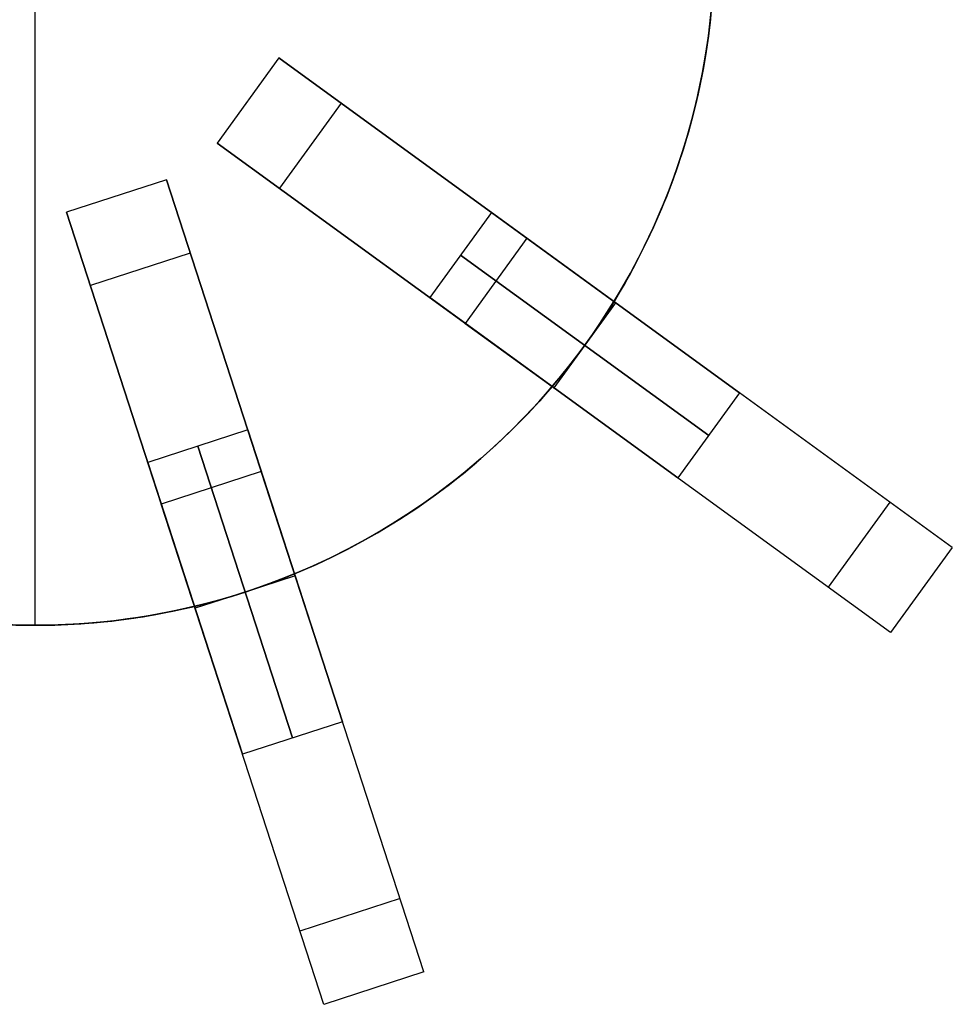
# Model space of a CAD drawing. Header units: centimetres. Extents: x 100.6 to 125.6, y -12.1 to 12.1.
# Tile 6 of 10: x 112.9 to 123.6, y -12.1 to -0.8. Entities that reach past the tile are written whole.
import ezdxf

# ---------------------------------------------------------------- set-up
doc = ezdxf.new("R2010")
doc.units = ezdxf.units.CM
doc.layers.add('Capa 04', color=7, linetype='Continuous')

msp = doc.modelspace()

# ---------------------------------------------------------------- linework, layer by layer
at = {"layer": 'Capa 04'}
for points in [[(113.121, -7.75), (113.121, 7.75)], [(113.121, -7.75), (113.121, 7.75)], [(113.121, -7.75), (113.121, 7.75)], [(113.121, -7.75), (113.121, 7.75)], [(120.848, -0.6), (120.828, -0.815), (120.802, -1.031), (120.77, -1.248), (120.731, -1.467), (120.685, -1.686), (120.633, -1.906), (120.574, -2.125), (120.508, -2.345), (120.434, -2.564), (120.354, -2.782), (120.267, -2.999), (120.173, -3.215), (120.071, -3.429), (119.962, -3.641), (119.847, -3.85), (119.725, -4.056)], [(120.848, -0.6), (120.828, -0.815), (120.802, -1.031), (120.77, -1.248), (120.731, -1.467), (120.685, -1.686), (120.633, -1.906), (120.574, -2.125), (120.508, -2.345), (120.434, -2.564), (120.354, -2.782), (120.267, -2.999), (120.173, -3.215), (120.071, -3.429), (119.962, -3.641), (119.847, -3.85), (119.725, -4.056)], [(119.725, -4.056), (119.847, -3.85), (119.962, -3.641), (120.071, -3.429), (120.173, -3.215), (120.267, -2.999), (120.354, -2.782), (120.434, -2.564), (120.508, -2.345), (120.574, -2.125), (120.633, -1.906), (120.685, -1.686), (120.731, -1.467), (120.77, -1.248), (120.802, -1.031), (120.828, -0.815), (120.848, -0.6)], [(119.725, -4.056), (119.847, -3.85), (119.962, -3.641), (120.071, -3.429), (120.173, -3.215), (120.267, -2.999), (120.354, -2.782), (120.434, -2.564), (120.508, -2.345), (120.574, -2.125), (120.633, -1.906), (120.685, -1.686), (120.731, -1.467), (120.77, -1.248), (120.802, -1.031), (120.828, -0.815), (120.848, -0.6)], [(120.839, -0.696), (120.821, -0.874), (120.799, -1.052), (120.772, -1.231), (120.741, -1.41), (120.706, -1.59), (120.666, -1.771), (120.621, -1.952), (120.572, -2.132), (120.518, -2.313), (120.459, -2.494), (120.395, -2.673), (120.327, -2.853), (120.253, -3.031), (120.175, -3.209), (120.093, -3.385), (120.005, -3.56), (119.913, -3.733), (119.816, -3.904), (119.714, -4.074), (119.608, -4.241), (119.497, -4.406), (119.381, -4.568), (119.262, -4.728), (119.138, -4.885), (119.009, -5.039), (118.877, -5.189), (118.741, -5.336), (118.601, -5.48), (118.457, -5.62), (118.31, -5.756), (118.159, -5.889), (118.006, -6.017), (117.849, -6.141), (117.689, -6.26), (117.527, -6.376), (117.362, -6.487), (117.194, -6.593), (117.025, -6.695), (116.854, -6.792), (116.68, -6.884), (116.506, -6.972), (116.329, -7.055), (116.152, -7.133), (115.974, -7.206), (115.794, -7.274), (115.614, -7.338), (115.434, -7.397), (115.253, -7.451), (115.072, -7.5), (114.892, -7.545), (114.711, -7.585), (114.531, -7.621), (114.351, -7.652), (114.172, -7.678), (113.994, -7.701), (113.817, -7.719), (113.641, -7.733), (113.466, -7.742), (113.293, -7.748), (113.121, -7.75), (112.949, -7.748), (112.775, -7.742)], [(112.775, -7.742), (112.949, -7.748), (113.121, -7.75), (113.293, -7.748), (113.466, -7.742), (113.641, -7.733), (113.817, -7.719), (113.994, -7.701), (114.172, -7.678), (114.351, -7.652), (114.531, -7.621), (114.711, -7.585), (114.892, -7.545), (115.072, -7.5), (115.253, -7.451), (115.434, -7.397), (115.614, -7.338), (115.794, -7.274), (115.974, -7.206), (116.152, -7.133), (116.329, -7.055), (116.506, -6.972), (116.68, -6.884), (116.854, -6.792), (117.025, -6.695), (117.194, -6.593), (117.362, -6.487), (117.527, -6.376), (117.689, -6.26), (117.849, -6.141), (118.006, -6.017), (118.159, -5.889), (118.31, -5.756), (118.457, -5.62), (118.601, -5.48), (118.741, -5.336), (118.877, -5.189), (119.009, -5.039), (119.138, -4.885), (119.262, -4.728), (119.381, -4.568), (119.497, -4.406), (119.608, -4.241), (119.714, -4.074), (119.816, -3.904), (119.913, -3.733), (120.005, -3.56), (120.093, -3.385), (120.175, -3.209), (120.253, -3.031), (120.327, -2.853), (120.395, -2.673), (120.459, -2.494), (120.518, -2.313), (120.572, -2.132), (120.621, -1.952), (120.666, -1.771), (120.706, -1.59), (120.741, -1.41), (120.772, -1.231), (120.799, -1.052), (120.821, -0.874), (120.839, -0.696)], [(115.901, -1.278), (115.195, -2.249)], [(115.901, -1.278), (115.195, -2.249)], [(115.901, -1.278), (115.195, -2.249)], [(115.901, -1.278), (115.195, -2.249)], [(115.901, -1.278), (115.195, -2.249)], [(115.901, -1.278), (115.195, -2.249)], [(115.901, -1.278), (119.725, -4.056)], [(119.725, -4.056), (115.901, -1.278)], [(116.611, -1.794), (115.906, -2.765)], [(116.611, -1.794), (115.906, -2.765)], [(115.195, -2.249), (119.019, -5.027)], [(119.019, -5.027), (115.195, -2.249)], [(114.618, -2.668), (113.477, -3.039)], [(114.618, -2.668), (113.477, -3.039)], [(114.618, -2.668), (113.477, -3.039)], [(114.618, -2.668), (113.477, -3.039)], [(114.618, -2.668), (113.477, -3.039)], [(114.618, -2.668), (113.477, -3.039)], [(114.618, -2.668), (116.079, -7.163)], [(116.079, -7.163), (114.618, -2.668)], [(113.477, -3.039), (114.938, -7.534)], [(114.938, -7.534), (113.477, -3.039)], [(118.328, -3.041), (117.622, -4.012)], [(118.328, -3.041), (117.622, -4.012)], [(118.328, -3.041), (121.159, -5.099)], [(121.159, -5.099), (118.328, -3.041)], [(118.732, -3.335), (118.027, -4.306)], [(118.732, -3.335), (118.027, -4.306)], [(118.732, -3.335), (118.027, -4.306)], [(118.732, -3.335), (119.725, -4.056)], [(119.725, -4.056), (118.732, -3.335)], [(123.586, -6.862), (118.732, -3.335)], [(114.89, -3.503), (113.749, -3.874)], [(114.89, -3.503), (113.749, -3.874)], [(117.975, -3.527), (120.806, -5.584)], [(120.806, -5.584), (117.975, -3.527)], [(117.622, -4.012), (120.454, -6.069)], [(120.454, -6.069), (117.622, -4.012)], [(119.743, -4.07), (119.038, -5.041)], [(119.743, -4.07), (119.038, -5.041)], [(119.743, -4.07), (119.038, -5.041)], [(119.743, -4.07), (119.038, -5.041)], [(119.725, -4.056), (119.645, -4.183), (119.563, -4.309), (119.478, -4.433), (119.391, -4.555)], [(119.725, -4.056), (119.645, -4.183), (119.563, -4.309), (119.478, -4.433), (119.391, -4.555)], [(119.391, -4.555), (119.478, -4.433), (119.563, -4.309), (119.645, -4.183), (119.725, -4.056)], [(119.391, -4.555), (119.478, -4.433), (119.563, -4.309), (119.645, -4.183), (119.725, -4.056)], [(119.743, -4.07), (119.391, -4.555)], [(119.743, -4.07), (119.391, -4.555)], [(119.743, -4.07), (119.391, -4.555)], [(119.743, -4.07), (119.391, -4.555)], [(119.743, -4.07), (119.725, -4.056)], [(119.743, -4.07), (119.725, -4.056)], [(119.725, -4.056), (119.743, -4.07)], [(119.725, -4.056), (119.743, -4.07)], [(118.027, -4.306), (119.019, -5.027)], [(119.019, -5.027), (118.027, -4.306)], [(122.881, -7.833), (118.027, -4.306)], [(119.391, -4.555), (119.301, -4.676), (119.21, -4.795), (119.116, -4.912), (119.019, -5.027)], [(119.391, -4.555), (119.301, -4.676), (119.21, -4.795), (119.116, -4.912), (119.019, -5.027)], [(119.019, -5.027), (119.116, -4.912), (119.21, -4.795), (119.301, -4.676), (119.391, -4.555)], [(119.019, -5.027), (119.116, -4.912), (119.21, -4.795), (119.301, -4.676), (119.391, -4.555)], [(119.391, -4.555), (119.038, -5.041)], [(119.391, -4.555), (119.038, -5.041)], [(119.391, -4.555), (119.038, -5.041)], [(119.391, -4.555), (119.038, -5.041)], [(119.019, -5.027), (118.866, -5.201), (118.708, -5.37), (118.545, -5.535), (118.377, -5.695), (118.205, -5.849), (118.028, -5.999), (117.847, -6.142), (117.662, -6.28), (117.474, -6.412), (117.282, -6.538), (117.087, -6.658), (116.89, -6.772), (116.69, -6.879), (116.488, -6.98), (116.284, -7.075), (116.079, -7.163)], [(119.019, -5.027), (118.866, -5.201), (118.708, -5.37), (118.545, -5.535), (118.377, -5.695), (118.205, -5.849), (118.028, -5.999), (117.847, -6.142), (117.662, -6.28), (117.474, -6.412), (117.282, -6.538), (117.087, -6.658), (116.89, -6.772), (116.69, -6.879), (116.488, -6.98), (116.284, -7.075), (116.079, -7.163)], [(116.079, -7.163), (116.284, -7.075), (116.488, -6.98), (116.69, -6.879), (116.89, -6.772), (117.087, -6.658), (117.282, -6.538), (117.474, -6.412), (117.662, -6.28), (117.847, -6.142), (118.028, -5.999), (118.205, -5.849), (118.377, -5.695), (118.545, -5.535), (118.708, -5.37), (118.866, -5.201), (119.019, -5.027)], [(116.079, -7.163), (116.284, -7.075), (116.488, -6.98), (116.69, -6.879), (116.89, -6.772), (117.087, -6.658), (117.282, -6.538), (117.474, -6.412), (117.662, -6.28), (117.847, -6.142), (118.028, -5.999), (118.205, -5.849), (118.377, -5.695), (118.545, -5.535), (118.708, -5.37), (118.866, -5.201), (119.019, -5.027)], [(119.038, -5.041), (119.019, -5.027)], [(119.038, -5.041), (119.019, -5.027)], [(119.019, -5.027), (119.038, -5.041)], [(119.019, -5.027), (119.038, -5.041)], [(121.159, -5.099), (120.454, -6.069)], [(121.159, -5.099), (120.454, -6.069)], [(115.546, -5.521), (114.404, -5.892)], [(115.546, -5.521), (114.404, -5.892)], [(115.546, -5.521), (116.627, -8.85)], [(116.627, -8.85), (115.546, -5.521)], [(114.975, -5.706), (116.056, -9.035)], [(116.056, -9.035), (114.975, -5.706)], [(114.404, -5.892), (115.486, -9.22)], [(115.486, -9.22), (114.404, -5.892)], [(115.7, -5.996), (114.559, -6.367)], [(115.7, -5.996), (114.559, -6.367)], [(115.7, -5.996), (114.559, -6.367)], [(115.7, -5.996), (116.079, -7.163)], [(116.079, -7.163), (115.7, -5.996)], [(117.554, -11.703), (115.7, -5.996)], [(114.559, -6.367), (114.938, -7.534)], [(114.938, -7.534), (114.559, -6.367)], [(116.413, -12.074), (114.559, -6.367)], [(122.875, -6.345), (122.17, -7.316)], [(122.875, -6.345), (122.17, -7.316)], [(123.586, -6.862), (122.881, -7.833)], [(123.586, -6.862), (122.881, -7.833)], [(123.586, -6.862), (122.881, -7.833)], [(116.086, -7.185), (114.945, -7.556)], [(116.086, -7.185), (114.945, -7.556)], [(116.086, -7.185), (114.945, -7.556)], [(116.086, -7.185), (114.945, -7.556)], [(116.079, -7.163), (115.939, -7.219), (115.798, -7.273), (115.657, -7.323), (115.516, -7.371)], [(116.079, -7.163), (115.939, -7.219), (115.798, -7.273), (115.657, -7.323), (115.516, -7.371)], [(115.516, -7.371), (115.657, -7.323), (115.798, -7.273), (115.939, -7.219), (116.079, -7.163)], [(115.516, -7.371), (115.657, -7.323), (115.798, -7.273), (115.939, -7.219), (116.079, -7.163)], [(116.086, -7.185), (115.516, -7.371)], [(116.086, -7.185), (115.516, -7.371)], [(116.086, -7.185), (115.516, -7.371)], [(116.086, -7.185), (115.516, -7.371)], [(116.086, -7.185), (116.079, -7.163)], [(116.086, -7.185), (116.079, -7.163)], [(116.079, -7.163), (116.086, -7.185)], [(116.079, -7.163), (116.086, -7.185)], [(115.516, -7.371), (115.371, -7.416), (115.227, -7.458), (115.082, -7.498), (114.938, -7.534)], [(115.516, -7.371), (115.371, -7.416), (115.227, -7.458), (115.082, -7.498), (114.938, -7.534)], [(114.938, -7.534), (115.082, -7.498), (115.227, -7.458), (115.371, -7.416), (115.516, -7.371)], [(114.938, -7.534), (115.082, -7.498), (115.227, -7.458), (115.371, -7.416), (115.516, -7.371)], [(115.516, -7.371), (114.945, -7.556)], [(115.516, -7.371), (114.945, -7.556)], [(115.516, -7.371), (114.945, -7.556)], [(115.516, -7.371), (114.945, -7.556)], [(114.938, -7.534), (114.706, -7.586), (114.476, -7.631), (114.246, -7.668), (114.017, -7.698), (113.79, -7.721), (113.565, -7.737), (113.342, -7.747), (113.121, -7.75), (112.9, -7.747), (112.677, -7.737), (112.452, -7.721), (112.225, -7.698), (111.996, -7.668), (111.766, -7.631), (111.535, -7.586), (111.304, -7.534)], [(114.938, -7.534), (114.706, -7.586), (114.476, -7.631), (114.246, -7.668), (114.017, -7.698), (113.79, -7.721), (113.565, -7.737), (113.342, -7.747), (113.121, -7.75), (112.9, -7.747), (112.677, -7.737), (112.452, -7.721), (112.225, -7.698), (111.996, -7.668), (111.766, -7.631), (111.535, -7.586), (111.304, -7.534)], [(111.304, -7.534), (111.535, -7.586), (111.766, -7.631), (111.996, -7.668), (112.225, -7.698), (112.452, -7.721), (112.677, -7.737), (112.9, -7.747), (113.121, -7.75), (113.342, -7.747), (113.565, -7.737), (113.79, -7.721), (114.017, -7.698), (114.246, -7.668), (114.476, -7.631), (114.706, -7.586), (114.938, -7.534)], [(111.304, -7.534), (111.535, -7.586), (111.766, -7.631), (111.996, -7.668), (112.225, -7.698), (112.452, -7.721), (112.677, -7.737), (112.9, -7.747), (113.121, -7.75), (113.342, -7.747), (113.565, -7.737), (113.79, -7.721), (114.017, -7.698), (114.246, -7.668), (114.476, -7.631), (114.706, -7.586), (114.938, -7.534)], [(114.945, -7.556), (114.938, -7.534)], [(114.945, -7.556), (114.938, -7.534)], [(114.938, -7.534), (114.945, -7.556)], [(114.938, -7.534), (114.945, -7.556)], [(116.627, -8.85), (115.486, -9.22)], [(116.627, -8.85), (115.486, -9.22)], [(117.283, -10.867), (116.141, -11.238)], [(117.283, -10.867), (116.141, -11.238)], [(117.554, -11.703), (116.413, -12.074)], [(117.554, -11.703), (116.413, -12.074)], [(117.554, -11.703), (116.413, -12.074)]]:
    msp.add_lwpolyline(points, dxfattribs=at)
at = {"layer": 'Capa 04', "extrusion": (0.587785, 0.809017, 5.15978e-15)}
msp.add_lwpolyline([(-94.517, -217.099), (-94.517, -217.166), (-94.52, -217.233), (-94.523, -217.3), (-94.529, -217.369), (-94.536, -217.437), (-94.544, -217.506), (-94.555, -217.575), (-94.567, -217.645), (-94.58, -217.715), (-94.596, -217.784), (-94.613, -217.854), (-94.632, -217.924), (-94.653, -217.994), (-94.676, -218.064), (-94.701, -218.134), (-94.727, -218.203), (-94.756, -218.272), (-94.786, -218.341), (-94.818, -218.409), (-94.852, -218.477), (-94.888, -218.544), (-94.925, -218.61), (-94.964, -218.676), (-95.006, -218.741), (-95.049, -218.804), (-95.093, -218.867), (-95.14, -218.929), (-95.188, -218.99), (-95.237, -219.049), (-95.288, -219.108), (-95.341, -219.165), (-95.395, -219.22), (-95.451, -219.274), (-95.508, -219.327), (-95.566, -219.378), (-95.626, -219.428), (-95.686, -219.476), (-95.748, -219.522), (-95.811, -219.567), (-95.875, -219.61), (-95.94, -219.651), (-96.005, -219.69), (-96.072, -219.728), (-96.139, -219.764), (-96.206, -219.798), (-96.275, -219.83), (-96.343, -219.86), (-96.412, -219.888), (-96.482, -219.915), (-96.551, -219.939), (-96.621, -219.962), (-96.691, -219.983), (-96.761, -220.002), (-96.831, -220.02), (-96.901, -220.035), (-96.971, -220.049), (-97.04, -220.061), (-97.11, -220.071), (-97.179, -220.08), (-97.247, -220.087), (-97.315, -220.092), (-97.383, -220.096), (-97.45, -220.098), (-97.517, -220.099)], dxfattribs=at)
msp.add_lwpolyline([(-94.517, -217.099), (-94.517, -217.166), (-94.52, -217.233), (-94.523, -217.3), (-94.529, -217.369), (-94.536, -217.437), (-94.544, -217.506), (-94.555, -217.575), (-94.567, -217.645), (-94.58, -217.715), (-94.596, -217.784), (-94.613, -217.854), (-94.632, -217.924), (-94.653, -217.994), (-94.676, -218.064), (-94.701, -218.134), (-94.727, -218.203), (-94.756, -218.272), (-94.786, -218.341), (-94.818, -218.409), (-94.852, -218.477), (-94.888, -218.544), (-94.925, -218.61), (-94.964, -218.676), (-95.006, -218.741), (-95.049, -218.804), (-95.093, -218.867), (-95.14, -218.929), (-95.188, -218.99), (-95.237, -219.049), (-95.288, -219.108), (-95.341, -219.165), (-95.395, -219.22), (-95.451, -219.274), (-95.508, -219.327), (-95.566, -219.378), (-95.626, -219.428), (-95.686, -219.476), (-95.748, -219.522), (-95.811, -219.567), (-95.875, -219.61), (-95.94, -219.651), (-96.005, -219.69), (-96.072, -219.728), (-96.139, -219.764), (-96.206, -219.798), (-96.275, -219.83), (-96.343, -219.86), (-96.412, -219.888), (-96.482, -219.915), (-96.551, -219.939), (-96.621, -219.962), (-96.691, -219.983), (-96.761, -220.002), (-96.831, -220.02), (-96.901, -220.035), (-96.971, -220.049), (-97.04, -220.061), (-97.11, -220.071), (-97.179, -220.08), (-97.247, -220.087), (-97.315, -220.092), (-97.383, -220.096), (-97.45, -220.098), (-97.517, -220.099)], dxfattribs=at)
at = {"layer": 'Capa 04', "extrusion": (0.587785, 0.809017, -2.18652e-15)}
msp.add_lwpolyline([(-97.517, -180.099), (-97.45, -180.1), (-97.383, -180.102), (-97.315, -180.106), (-97.247, -180.111), (-97.179, -180.118), (-97.11, -180.127), (-97.04, -180.137), (-96.971, -180.149), (-96.901, -180.163), (-96.831, -180.178), (-96.761, -180.196), (-96.691, -180.215), (-96.621, -180.236), (-96.551, -180.258), (-96.482, -180.283), (-96.412, -180.31), (-96.343, -180.338), (-96.275, -180.368), (-96.206, -180.4), (-96.139, -180.434), (-96.072, -180.47), (-96.005, -180.507), (-95.94, -180.547), (-95.875, -180.588), (-95.811, -180.631), (-95.748, -180.676), (-95.686, -180.722), (-95.626, -180.77), (-95.566, -180.82), (-95.508, -180.871), (-95.451, -180.923), (-95.395, -180.978), (-95.341, -181.033), (-95.288, -181.09), (-95.237, -181.149), (-95.188, -181.208), (-95.14, -181.269), (-95.093, -181.331), (-95.049, -181.393), (-95.006, -181.457), (-94.964, -181.522), (-94.925, -181.588), (-94.888, -181.654), (-94.852, -181.721), (-94.818, -181.789), (-94.786, -181.857), (-94.756, -181.926), (-94.727, -181.995), (-94.701, -182.064), (-94.676, -182.134), (-94.653, -182.204), (-94.632, -182.273), (-94.613, -182.343), (-94.596, -182.413), (-94.58, -182.483), (-94.567, -182.553), (-94.555, -182.623), (-94.544, -182.692), (-94.536, -182.761), (-94.529, -182.829), (-94.523, -182.898), (-94.52, -182.965), (-94.517, -183.032), (-94.517, -183.099)], dxfattribs=at)
at = {"layer": 'Capa 04', "extrusion": (1, 0, 0)}
for points in [[(-1.278, -183.099), (-1.278, -188.899)], [(-1.278, -211.299), (-1.278, -217.099)], [(-1.763, -183.099), (-1.763, -188.899)], [(-1.763, -211.299), (-1.763, -217.099)], [(-2.249, -183.099), (-2.249, -188.899)], [(-2.249, -211.299), (-2.249, -217.099)], [(-2.668, -183.099), (-2.668, -188.899)], [(-2.668, -211.299), (-2.668, -217.099)], [(-2.853, -183.099), (-2.853, -188.899)], [(-2.853, -211.299), (-2.853, -217.099)], [(-3.039, -183.099), (-3.039, -188.899)], [(-3.039, -211.299), (-3.039, -217.099)], [(-3.335, -190.099), (-3.335, -210.099)], [(-3.821, -190.099), (-3.821, -210.099)], [(-4.07, -188.899), (-4.07, -190.099)], [(-4.07, -210.099), (-4.07, -211.299)], [(-4.07, -180.099), (-4.07, -188.899)], [(-4.07, -190.099), (-4.07, -210.099)], [(-4.07, -211.299), (-4.07, -220.099)], [(-4.306, -190.099), (-4.306, -210.099)], [(-4.555, -188.899), (-4.555, -190.099)], [(-4.555, -210.099), (-4.555, -211.299)], [(-5.041, -188.899), (-5.041, -190.099)], [(-5.041, -210.099), (-5.041, -211.299)], [(-5.041, -180.099), (-5.041, -188.899)], [(-5.041, -190.099), (-5.041, -210.099)], [(-5.041, -211.299), (-5.041, -220.099)], [(-5.996, -190.099), (-5.996, -210.099)], [(-6.182, -190.099), (-6.182, -210.099)], [(-6.367, -190.099), (-6.367, -210.099)], [(-6.862, -217.099), (-6.862, -183.099)], [(-7.185, -188.899), (-7.185, -190.099)], [(-7.185, -210.099), (-7.185, -211.299)], [(-7.185, -180.099), (-7.185, -188.899)], [(-7.185, -190.099), (-7.185, -210.099)], [(-7.185, -211.299), (-7.185, -220.099)], [(-7.371, -188.899), (-7.371, -190.099)], [(-7.371, -210.099), (-7.371, -211.299)], [(-7.347, -217.099), (-7.347, -183.099)], [(-7.556, -188.899), (-7.556, -190.099)], [(-7.556, -210.099), (-7.556, -211.299)], [(-7.556, -180.099), (-7.556, -188.899)], [(-7.556, -190.099), (-7.556, -210.099)], [(-7.556, -211.299), (-7.556, -220.099)], [(-7.75, -210.099), (-7.75, -211.299)], [(-7.75, -190.099), (-7.75, -188.899)], [(-7.833, -217.099), (-7.833, -183.099)], [(-11.703, -217.099), (-11.703, -183.099)], [(-11.888, -217.099), (-11.888, -183.099)], [(-12.074, -217.099), (-12.074, -183.099)]]:
    msp.add_lwpolyline(points, dxfattribs=at)
at = {"layer": 'Capa 04', "extrusion": (0.587785, 0.809017, 4.25351e-15)}
msp.add_lwpolyline([(-97.517, -180.099), (-97.45, -180.1), (-97.383, -180.102), (-97.315, -180.106), (-97.247, -180.111), (-97.179, -180.118), (-97.11, -180.127), (-97.04, -180.137), (-96.971, -180.149), (-96.901, -180.163), (-96.831, -180.178), (-96.761, -180.196), (-96.691, -180.215), (-96.621, -180.236), (-96.551, -180.258), (-96.482, -180.283), (-96.412, -180.31), (-96.343, -180.338), (-96.275, -180.368), (-96.206, -180.4), (-96.139, -180.434), (-96.072, -180.47), (-96.005, -180.507), (-95.94, -180.547), (-95.875, -180.588), (-95.811, -180.631), (-95.748, -180.676), (-95.686, -180.722), (-95.626, -180.77), (-95.566, -180.82), (-95.508, -180.871), (-95.451, -180.923), (-95.395, -180.978), (-95.341, -181.033), (-95.288, -181.09), (-95.237, -181.149), (-95.188, -181.208), (-95.14, -181.269), (-95.093, -181.331), (-95.049, -181.393), (-95.006, -181.457), (-94.964, -181.522), (-94.925, -181.588), (-94.888, -181.654), (-94.852, -181.721), (-94.818, -181.789), (-94.786, -181.857), (-94.756, -181.926), (-94.727, -181.995), (-94.701, -182.064), (-94.676, -182.134), (-94.653, -182.204), (-94.632, -182.273), (-94.613, -182.343), (-94.596, -182.413), (-94.58, -182.483), (-94.567, -182.553), (-94.555, -182.623), (-94.544, -182.692), (-94.536, -182.761), (-94.529, -182.829), (-94.523, -182.898), (-94.52, -182.965), (-94.517, -183.032), (-94.517, -183.099)], dxfattribs=at)
at = {"layer": 'Capa 04', "extrusion": (0.587785, 0.809017, 4.56415e-15)}
msp.add_lwpolyline([(-94.517, -217.099), (-94.517, -217.166), (-94.52, -217.233), (-94.523, -217.3), (-94.529, -217.369), (-94.536, -217.437), (-94.544, -217.506), (-94.555, -217.575), (-94.567, -217.645), (-94.58, -217.715), (-94.596, -217.784), (-94.613, -217.854), (-94.632, -217.924), (-94.653, -217.994), (-94.676, -218.064), (-94.701, -218.134), (-94.727, -218.203), (-94.756, -218.272), (-94.786, -218.341), (-94.818, -218.409), (-94.852, -218.477), (-94.888, -218.544), (-94.925, -218.61), (-94.964, -218.676), (-95.006, -218.741), (-95.049, -218.804), (-95.093, -218.867), (-95.14, -218.929), (-95.188, -218.99), (-95.237, -219.049), (-95.288, -219.108), (-95.341, -219.165), (-95.395, -219.22), (-95.451, -219.274), (-95.508, -219.327), (-95.566, -219.378), (-95.626, -219.428), (-95.686, -219.476), (-95.748, -219.522), (-95.811, -219.567), (-95.875, -219.61), (-95.94, -219.651), (-96.005, -219.69), (-96.072, -219.728), (-96.139, -219.764), (-96.206, -219.798), (-96.275, -219.83), (-96.343, -219.86), (-96.412, -219.888), (-96.482, -219.915), (-96.551, -219.939), (-96.621, -219.962), (-96.691, -219.983), (-96.761, -220.002), (-96.831, -220.02), (-96.901, -220.035), (-96.971, -220.049), (-97.04, -220.061), (-97.11, -220.071), (-97.179, -220.08), (-97.247, -220.087), (-97.315, -220.092), (-97.383, -220.096), (-97.45, -220.098), (-97.517, -220.099)], dxfattribs=at)
at = {"layer": 'Capa 04', "extrusion": (0.587785, 0.809017, -3.03809e-15)}
msp.add_lwpolyline([(-97.517, -180.099), (-97.45, -180.1), (-97.383, -180.102), (-97.315, -180.106), (-97.247, -180.111), (-97.179, -180.118), (-97.11, -180.127), (-97.04, -180.137), (-96.971, -180.149), (-96.901, -180.163), (-96.831, -180.178), (-96.761, -180.196), (-96.691, -180.215), (-96.621, -180.236), (-96.551, -180.258), (-96.482, -180.283), (-96.412, -180.31), (-96.343, -180.338), (-96.275, -180.368), (-96.206, -180.4), (-96.139, -180.434), (-96.072, -180.47), (-96.005, -180.507), (-95.94, -180.547), (-95.875, -180.588), (-95.811, -180.631), (-95.748, -180.676), (-95.686, -180.722), (-95.626, -180.77), (-95.566, -180.82), (-95.508, -180.871), (-95.451, -180.923), (-95.395, -180.978), (-95.341, -181.033), (-95.288, -181.09), (-95.237, -181.149), (-95.188, -181.208), (-95.14, -181.269), (-95.093, -181.331), (-95.049, -181.393), (-95.006, -181.457), (-94.964, -181.522), (-94.925, -181.588), (-94.888, -181.654), (-94.852, -181.721), (-94.818, -181.789), (-94.786, -181.857), (-94.756, -181.926), (-94.727, -181.995), (-94.701, -182.064), (-94.676, -182.134), (-94.653, -182.204), (-94.632, -182.273), (-94.613, -182.343), (-94.596, -182.413), (-94.58, -182.483), (-94.567, -182.553), (-94.555, -182.623), (-94.544, -182.692), (-94.536, -182.761), (-94.529, -182.829), (-94.523, -182.898), (-94.52, -182.965), (-94.517, -183.032), (-94.517, -183.099)], dxfattribs=at)
at = {"layer": 'Capa 04', "extrusion": (0.951057, 0.309017, 2.54523e-15)}
msp.add_lwpolyline([(-37.956, -217.099), (-37.957, -217.166), (-37.959, -217.233), (-37.963, -217.3), (-37.968, -217.369), (-37.975, -217.437), (-37.984, -217.506), (-37.994, -217.575), (-38.006, -217.645), (-38.02, -217.715), (-38.036, -217.784), (-38.053, -217.854), (-38.072, -217.924), (-38.093, -217.994), (-38.116, -218.064), (-38.14, -218.134), (-38.167, -218.203), (-38.195, -218.272), (-38.225, -218.341), (-38.257, -218.409), (-38.291, -218.477), (-38.327, -218.544), (-38.365, -218.61), (-38.404, -218.676), (-38.445, -218.741), (-38.488, -218.804), (-38.533, -218.867), (-38.579, -218.929), (-38.627, -218.99), (-38.677, -219.049), (-38.728, -219.108), (-38.781, -219.165), (-38.835, -219.22), (-38.891, -219.274), (-38.948, -219.327), (-39.006, -219.378), (-39.065, -219.428), (-39.126, -219.476), (-39.188, -219.522), (-39.251, -219.567), (-39.315, -219.61), (-39.379, -219.651), (-39.445, -219.69), (-39.511, -219.728), (-39.578, -219.764), (-39.646, -219.798), (-39.714, -219.83), (-39.783, -219.86), (-39.852, -219.888), (-39.921, -219.915), (-39.991, -219.939), (-40.061, -219.962), (-40.131, -219.983), (-40.201, -220.002), (-40.271, -220.02), (-40.341, -220.035), (-40.41, -220.049), (-40.48, -220.061), (-40.549, -220.071), (-40.618, -220.08), (-40.687, -220.087), (-40.755, -220.092), (-40.823, -220.096), (-40.89, -220.098), (-40.956, -220.099)], dxfattribs=at)
at = {"layer": 'Capa 04', "extrusion": (0.951057, 0.309017, 5.57341e-15)}
msp.add_lwpolyline([(-40.956, -180.099), (-40.89, -180.1), (-40.823, -180.102), (-40.755, -180.106), (-40.687, -180.111), (-40.618, -180.118), (-40.549, -180.127), (-40.48, -180.137), (-40.41, -180.149), (-40.341, -180.163), (-40.271, -180.178), (-40.201, -180.196), (-40.131, -180.215), (-40.061, -180.236), (-39.991, -180.258), (-39.921, -180.283), (-39.852, -180.31), (-39.783, -180.338), (-39.714, -180.368), (-39.646, -180.4), (-39.578, -180.434), (-39.511, -180.47), (-39.445, -180.507), (-39.379, -180.547), (-39.315, -180.588), (-39.251, -180.631), (-39.188, -180.676), (-39.126, -180.722), (-39.065, -180.77), (-39.006, -180.82), (-38.948, -180.871), (-38.891, -180.923), (-38.835, -180.978), (-38.781, -181.033), (-38.728, -181.09), (-38.677, -181.149), (-38.627, -181.208), (-38.579, -181.269), (-38.533, -181.331), (-38.488, -181.393), (-38.445, -181.457), (-38.404, -181.522), (-38.365, -181.588), (-38.327, -181.654), (-38.291, -181.721), (-38.257, -181.789), (-38.225, -181.857), (-38.195, -181.926), (-38.167, -181.995), (-38.14, -182.064), (-38.116, -182.134), (-38.093, -182.204), (-38.072, -182.273), (-38.053, -182.343), (-38.036, -182.413), (-38.02, -182.483), (-38.006, -182.553), (-37.994, -182.623), (-37.984, -182.692), (-37.975, -182.761), (-37.968, -182.829), (-37.963, -182.898), (-37.959, -182.965), (-37.957, -183.032), (-37.956, -183.099)], dxfattribs=at)
at = {"layer": 'Capa 04', "extrusion": (0.951057, 0.309017, 3.2158e-15)}
msp.add_lwpolyline([(-37.956, -217.099), (-37.957, -217.166), (-37.959, -217.233), (-37.963, -217.3), (-37.968, -217.369), (-37.975, -217.437), (-37.984, -217.506), (-37.994, -217.575), (-38.006, -217.645), (-38.02, -217.715), (-38.036, -217.784), (-38.053, -217.854), (-38.072, -217.924), (-38.093, -217.994), (-38.116, -218.064), (-38.14, -218.134), (-38.167, -218.203), (-38.195, -218.272), (-38.225, -218.341), (-38.257, -218.409), (-38.291, -218.477), (-38.327, -218.544), (-38.365, -218.61), (-38.404, -218.676), (-38.445, -218.741), (-38.488, -218.804), (-38.533, -218.867), (-38.579, -218.929), (-38.627, -218.99), (-38.677, -219.049), (-38.728, -219.108), (-38.781, -219.165), (-38.835, -219.22), (-38.891, -219.274), (-38.948, -219.327), (-39.006, -219.378), (-39.065, -219.428), (-39.126, -219.476), (-39.188, -219.522), (-39.251, -219.567), (-39.315, -219.61), (-39.379, -219.651), (-39.445, -219.69), (-39.511, -219.728), (-39.578, -219.764), (-39.646, -219.798), (-39.714, -219.83), (-39.783, -219.86), (-39.852, -219.888), (-39.921, -219.915), (-39.991, -219.939), (-40.061, -219.962), (-40.131, -219.983), (-40.201, -220.002), (-40.271, -220.02), (-40.341, -220.035), (-40.41, -220.049), (-40.48, -220.061), (-40.549, -220.071), (-40.618, -220.08), (-40.687, -220.087), (-40.755, -220.092), (-40.823, -220.096), (-40.89, -220.098), (-40.956, -220.099)], dxfattribs=at)
at = {"layer": 'Capa 04', "extrusion": (0.951057, 0.309017, 5.00685e-15)}
msp.add_lwpolyline([(-40.956, -180.099), (-40.89, -180.1), (-40.823, -180.102), (-40.755, -180.106), (-40.687, -180.111), (-40.618, -180.118), (-40.549, -180.127), (-40.48, -180.137), (-40.41, -180.149), (-40.341, -180.163), (-40.271, -180.178), (-40.201, -180.196), (-40.131, -180.215), (-40.061, -180.236), (-39.991, -180.258), (-39.921, -180.283), (-39.852, -180.31), (-39.783, -180.338), (-39.714, -180.368), (-39.646, -180.4), (-39.578, -180.434), (-39.511, -180.47), (-39.445, -180.507), (-39.379, -180.547), (-39.315, -180.588), (-39.251, -180.631), (-39.188, -180.676), (-39.126, -180.722), (-39.065, -180.77), (-39.006, -180.82), (-38.948, -180.871), (-38.891, -180.923), (-38.835, -180.978), (-38.781, -181.033), (-38.728, -181.09), (-38.677, -181.149), (-38.627, -181.208), (-38.579, -181.269), (-38.533, -181.331), (-38.488, -181.393), (-38.445, -181.457), (-38.404, -181.522), (-38.365, -181.588), (-38.327, -181.654), (-38.291, -181.721), (-38.257, -181.789), (-38.225, -181.857), (-38.195, -181.926), (-38.167, -181.995), (-38.14, -182.064), (-38.116, -182.134), (-38.093, -182.204), (-38.072, -182.273), (-38.053, -182.343), (-38.036, -182.413), (-38.02, -182.483), (-38.006, -182.553), (-37.994, -182.623), (-37.984, -182.692), (-37.975, -182.761), (-37.968, -182.829), (-37.963, -182.898), (-37.959, -182.965), (-37.957, -183.032), (-37.956, -183.099)], dxfattribs=at)
at = {"layer": 'Capa 04', "extrusion": (0.951057, 0.309017, 3.77352e-15)}
msp.add_lwpolyline([(-37.956, -217.099), (-37.957, -217.166), (-37.959, -217.233), (-37.963, -217.3), (-37.968, -217.369), (-37.975, -217.437), (-37.984, -217.506), (-37.994, -217.575), (-38.006, -217.645), (-38.02, -217.715), (-38.036, -217.784), (-38.053, -217.854), (-38.072, -217.924), (-38.093, -217.994), (-38.116, -218.064), (-38.14, -218.134), (-38.167, -218.203), (-38.195, -218.272), (-38.225, -218.341), (-38.257, -218.409), (-38.291, -218.477), (-38.327, -218.544), (-38.365, -218.61), (-38.404, -218.676), (-38.445, -218.741), (-38.488, -218.804), (-38.533, -218.867), (-38.579, -218.929), (-38.627, -218.99), (-38.677, -219.049), (-38.728, -219.108), (-38.781, -219.165), (-38.835, -219.22), (-38.891, -219.274), (-38.948, -219.327), (-39.006, -219.378), (-39.065, -219.428), (-39.126, -219.476), (-39.188, -219.522), (-39.251, -219.567), (-39.315, -219.61), (-39.379, -219.651), (-39.445, -219.69), (-39.511, -219.728), (-39.578, -219.764), (-39.646, -219.798), (-39.714, -219.83), (-39.783, -219.86), (-39.852, -219.888), (-39.921, -219.915), (-39.991, -219.939), (-40.061, -219.962), (-40.131, -219.983), (-40.201, -220.002), (-40.271, -220.02), (-40.341, -220.035), (-40.41, -220.049), (-40.48, -220.061), (-40.549, -220.071), (-40.618, -220.08), (-40.687, -220.087), (-40.755, -220.092), (-40.823, -220.096), (-40.89, -220.098), (-40.956, -220.099)], dxfattribs=at)
at = {"layer": 'Capa 04', "extrusion": (0.951057, 0.309017, 4.4715e-15)}
msp.add_lwpolyline([(-40.956, -180.099), (-40.89, -180.1), (-40.823, -180.102), (-40.755, -180.106), (-40.687, -180.111), (-40.618, -180.118), (-40.549, -180.127), (-40.48, -180.137), (-40.41, -180.149), (-40.341, -180.163), (-40.271, -180.178), (-40.201, -180.196), (-40.131, -180.215), (-40.061, -180.236), (-39.991, -180.258), (-39.921, -180.283), (-39.852, -180.31), (-39.783, -180.338), (-39.714, -180.368), (-39.646, -180.4), (-39.578, -180.434), (-39.511, -180.47), (-39.445, -180.507), (-39.379, -180.547), (-39.315, -180.588), (-39.251, -180.631), (-39.188, -180.676), (-39.126, -180.722), (-39.065, -180.77), (-39.006, -180.82), (-38.948, -180.871), (-38.891, -180.923), (-38.835, -180.978), (-38.781, -181.033), (-38.728, -181.09), (-38.677, -181.149), (-38.627, -181.208), (-38.579, -181.269), (-38.533, -181.331), (-38.488, -181.393), (-38.445, -181.457), (-38.404, -181.522), (-38.365, -181.588), (-38.327, -181.654), (-38.291, -181.721), (-38.257, -181.789), (-38.225, -181.857), (-38.195, -181.926), (-38.167, -181.995), (-38.14, -182.064), (-38.116, -182.134), (-38.093, -182.204), (-38.072, -182.273), (-38.053, -182.343), (-38.036, -182.413), (-38.02, -182.483), (-38.006, -182.553), (-37.994, -182.623), (-37.984, -182.692), (-37.975, -182.761), (-37.968, -182.829), (-37.963, -182.898), (-37.959, -182.965), (-37.957, -183.032), (-37.956, -183.099)], dxfattribs=at)
at = {"layer": 'Capa 04'}
for points in [[(119.391, -4.555), (119.391, -4.555)], [(119.391, -4.555), (119.391, -4.555)], [(115.516, -7.371), (115.516, -7.371)], [(115.516, -7.371), (115.516, -7.371)]]:
    msp.add_lwpolyline(points, close=True, dxfattribs=at)
at = {"layer": 'Capa 04', "extrusion": (0.587785, 0.809017, -5.35857e-15)}
msp.add_lwpolyline([(-101.017, -220.099), (-101.083, -220.098), (-101.15, -220.096), (-101.218, -220.092), (-101.286, -220.087), (-101.355, -220.08), (-101.424, -220.071), (-101.493, -220.061), (-101.563, -220.049), (-101.632, -220.035), (-101.702, -220.02), (-101.772, -220.002), (-101.842, -219.983), (-101.912, -219.962), (-101.982, -219.939), (-102.052, -219.915), (-102.121, -219.888), (-102.19, -219.86), (-102.259, -219.83), (-102.327, -219.798), (-102.395, -219.764), (-102.462, -219.728), (-102.528, -219.69), (-102.594, -219.651), (-102.658, -219.61), (-102.722, -219.567), (-102.785, -219.522), (-102.847, -219.476), (-102.908, -219.428), (-102.967, -219.378), (-103.025, -219.327), (-103.082, -219.274), (-103.138, -219.22), (-103.192, -219.165), (-103.245, -219.108), (-103.296, -219.049), (-103.346, -218.99), (-103.394, -218.929), (-103.44, -218.867), (-103.485, -218.804), (-103.528, -218.741), (-103.569, -218.676), (-103.608, -218.61), (-103.646, -218.544), (-103.681, -218.477), (-103.715, -218.409), (-103.747, -218.341), (-103.778, -218.272), (-103.806, -218.203), (-103.832, -218.134), (-103.857, -218.064), (-103.88, -217.994), (-103.901, -217.924), (-103.92, -217.854), (-103.937, -217.784), (-103.953, -217.715), (-103.967, -217.645), (-103.979, -217.575), (-103.989, -217.506), (-103.998, -217.437), (-104.005, -217.369), (-104.01, -217.3), (-104.014, -217.233), (-104.016, -217.166), (-104.017, -217.099)], dxfattribs=at)
at = {"layer": 'Capa 04', "extrusion": (0.587785, 0.809017, -1.04064e-14)}
msp.add_lwpolyline([(-104.017, -183.099), (-104.016, -183.032), (-104.014, -182.965), (-104.01, -182.898), (-104.005, -182.829), (-103.998, -182.761), (-103.989, -182.692), (-103.979, -182.623), (-103.967, -182.553), (-103.953, -182.483), (-103.937, -182.413), (-103.92, -182.343), (-103.901, -182.273), (-103.88, -182.204), (-103.857, -182.134), (-103.832, -182.064), (-103.806, -181.995), (-103.778, -181.926), (-103.747, -181.857), (-103.715, -181.789), (-103.681, -181.721), (-103.646, -181.654), (-103.608, -181.588), (-103.569, -181.522), (-103.528, -181.457), (-103.485, -181.393), (-103.44, -181.331), (-103.394, -181.269), (-103.346, -181.208), (-103.296, -181.149), (-103.245, -181.09), (-103.192, -181.033), (-103.138, -180.978), (-103.082, -180.923), (-103.025, -180.871), (-102.967, -180.82), (-102.908, -180.77), (-102.847, -180.722), (-102.785, -180.676), (-102.722, -180.631), (-102.658, -180.588), (-102.594, -180.547), (-102.528, -180.507), (-102.462, -180.47), (-102.395, -180.434), (-102.327, -180.4), (-102.259, -180.368), (-102.19, -180.338), (-102.121, -180.31), (-102.052, -180.283), (-101.982, -180.258), (-101.912, -180.236), (-101.842, -180.215), (-101.772, -180.196), (-101.702, -180.178), (-101.632, -180.163), (-101.563, -180.149), (-101.493, -180.137), (-101.424, -180.127), (-101.355, -180.118), (-101.286, -180.111), (-101.218, -180.106), (-101.15, -180.102), (-101.083, -180.1), (-101.017, -180.099)], dxfattribs=at)
at = {"layer": 'Capa 04', "extrusion": (0.587785, 0.809017, 1.39916e-15)}
msp.add_lwpolyline([(-101.017, -220.099), (-101.083, -220.098), (-101.15, -220.096), (-101.218, -220.092), (-101.286, -220.087), (-101.355, -220.08), (-101.424, -220.071), (-101.493, -220.061), (-101.563, -220.049), (-101.632, -220.035), (-101.702, -220.02), (-101.772, -220.002), (-101.842, -219.983), (-101.912, -219.962), (-101.982, -219.939), (-102.052, -219.915), (-102.121, -219.888), (-102.19, -219.86), (-102.259, -219.83), (-102.327, -219.798), (-102.395, -219.764), (-102.462, -219.728), (-102.528, -219.69), (-102.594, -219.651), (-102.658, -219.61), (-102.722, -219.567), (-102.785, -219.522), (-102.847, -219.476), (-102.908, -219.428), (-102.967, -219.378), (-103.025, -219.327), (-103.082, -219.274), (-103.138, -219.22), (-103.192, -219.165), (-103.245, -219.108), (-103.296, -219.049), (-103.346, -218.99), (-103.394, -218.929), (-103.44, -218.867), (-103.485, -218.804), (-103.528, -218.741), (-103.569, -218.676), (-103.608, -218.61), (-103.646, -218.544), (-103.681, -218.477), (-103.715, -218.409), (-103.747, -218.341), (-103.778, -218.272), (-103.806, -218.203), (-103.832, -218.134), (-103.857, -218.064), (-103.88, -217.994), (-103.901, -217.924), (-103.92, -217.854), (-103.937, -217.784), (-103.953, -217.715), (-103.967, -217.645), (-103.979, -217.575), (-103.989, -217.506), (-103.998, -217.437), (-104.005, -217.369), (-104.01, -217.3), (-104.014, -217.233), (-104.016, -217.166), (-104.017, -217.099)], dxfattribs=at)
at = {"layer": 'Capa 04', "extrusion": (0.587785, 0.809017, -3.10138e-15)}
msp.add_lwpolyline([(-104.017, -183.099), (-104.016, -183.032), (-104.014, -182.965), (-104.01, -182.898), (-104.005, -182.829), (-103.998, -182.761), (-103.989, -182.692), (-103.979, -182.623), (-103.967, -182.553), (-103.953, -182.483), (-103.937, -182.413), (-103.92, -182.343), (-103.901, -182.273), (-103.88, -182.204), (-103.857, -182.134), (-103.832, -182.064), (-103.806, -181.995), (-103.778, -181.926), (-103.747, -181.857), (-103.715, -181.789), (-103.681, -181.721), (-103.646, -181.654), (-103.608, -181.588), (-103.569, -181.522), (-103.528, -181.457), (-103.485, -181.393), (-103.44, -181.331), (-103.394, -181.269), (-103.346, -181.208), (-103.296, -181.149), (-103.245, -181.09), (-103.192, -181.033), (-103.138, -180.978), (-103.082, -180.923), (-103.025, -180.871), (-102.967, -180.82), (-102.908, -180.77), (-102.847, -180.722), (-102.785, -180.676), (-102.722, -180.631), (-102.658, -180.588), (-102.594, -180.547), (-102.528, -180.507), (-102.462, -180.47), (-102.395, -180.434), (-102.327, -180.4), (-102.259, -180.368), (-102.19, -180.338), (-102.121, -180.31), (-102.052, -180.283), (-101.982, -180.258), (-101.912, -180.236), (-101.842, -180.215), (-101.772, -180.196), (-101.702, -180.178), (-101.632, -180.163), (-101.563, -180.149), (-101.493, -180.137), (-101.424, -180.127), (-101.355, -180.118), (-101.286, -180.111), (-101.218, -180.106), (-101.15, -180.102), (-101.083, -180.1), (-101.017, -180.099)], dxfattribs=at)
at = {"layer": 'Capa 04', "extrusion": (0.587785, 0.809017, -4.76792e-15)}
msp.add_lwpolyline([(-101.017, -220.099), (-101.083, -220.098), (-101.15, -220.096), (-101.218, -220.092), (-101.286, -220.087), (-101.355, -220.08), (-101.424, -220.071), (-101.493, -220.061), (-101.563, -220.049), (-101.632, -220.035), (-101.702, -220.02), (-101.772, -220.002), (-101.842, -219.983), (-101.912, -219.962), (-101.982, -219.939), (-102.052, -219.915), (-102.121, -219.888), (-102.19, -219.86), (-102.259, -219.83), (-102.327, -219.798), (-102.395, -219.764), (-102.462, -219.728), (-102.528, -219.69), (-102.594, -219.651), (-102.658, -219.61), (-102.722, -219.567), (-102.785, -219.522), (-102.847, -219.476), (-102.908, -219.428), (-102.967, -219.378), (-103.025, -219.327), (-103.082, -219.274), (-103.138, -219.22), (-103.192, -219.165), (-103.245, -219.108), (-103.296, -219.049), (-103.346, -218.99), (-103.394, -218.929), (-103.44, -218.867), (-103.485, -218.804), (-103.528, -218.741), (-103.569, -218.676), (-103.608, -218.61), (-103.646, -218.544), (-103.681, -218.477), (-103.715, -218.409), (-103.747, -218.341), (-103.778, -218.272), (-103.806, -218.203), (-103.832, -218.134), (-103.857, -218.064), (-103.88, -217.994), (-103.901, -217.924), (-103.92, -217.854), (-103.937, -217.784), (-103.953, -217.715), (-103.967, -217.645), (-103.979, -217.575), (-103.989, -217.506), (-103.998, -217.437), (-104.005, -217.369), (-104.01, -217.3), (-104.014, -217.233), (-104.016, -217.166), (-104.017, -217.099)], dxfattribs=at)
at = {"layer": 'Capa 04', "extrusion": (0.587785, 0.809017, -9.84984e-15)}
msp.add_lwpolyline([(-104.017, -183.099), (-104.016, -183.032), (-104.014, -182.965), (-104.01, -182.898), (-104.005, -182.829), (-103.998, -182.761), (-103.989, -182.692), (-103.979, -182.623), (-103.967, -182.553), (-103.953, -182.483), (-103.937, -182.413), (-103.92, -182.343), (-103.901, -182.273), (-103.88, -182.204), (-103.857, -182.134), (-103.832, -182.064), (-103.806, -181.995), (-103.778, -181.926), (-103.747, -181.857), (-103.715, -181.789), (-103.681, -181.721), (-103.646, -181.654), (-103.608, -181.588), (-103.569, -181.522), (-103.528, -181.457), (-103.485, -181.393), (-103.44, -181.331), (-103.394, -181.269), (-103.346, -181.208), (-103.296, -181.149), (-103.245, -181.09), (-103.192, -181.033), (-103.138, -180.978), (-103.082, -180.923), (-103.025, -180.871), (-102.967, -180.82), (-102.908, -180.77), (-102.847, -180.722), (-102.785, -180.676), (-102.722, -180.631), (-102.658, -180.588), (-102.594, -180.547), (-102.528, -180.507), (-102.462, -180.47), (-102.395, -180.434), (-102.327, -180.4), (-102.259, -180.368), (-102.19, -180.338), (-102.121, -180.31), (-102.052, -180.283), (-101.982, -180.258), (-101.912, -180.236), (-101.842, -180.215), (-101.772, -180.196), (-101.702, -180.178), (-101.632, -180.163), (-101.563, -180.149), (-101.493, -180.137), (-101.424, -180.127), (-101.355, -180.118), (-101.286, -180.111), (-101.218, -180.106), (-101.15, -180.102), (-101.083, -180.1), (-101.017, -180.099)], dxfattribs=at)
at = {"layer": 'Capa 04', "extrusion": (0.951057, 0.309017, -1.46352e-14)}
msp.add_lwpolyline([(-44.456, -220.099), (-44.523, -220.098), (-44.59, -220.096), (-44.658, -220.092), (-44.726, -220.087), (-44.794, -220.08), (-44.863, -220.071), (-44.933, -220.061), (-45.002, -220.049), (-45.072, -220.035), (-45.142, -220.02), (-45.212, -220.002), (-45.282, -219.983), (-45.352, -219.962), (-45.421, -219.939), (-45.491, -219.915), (-45.561, -219.888), (-45.63, -219.86), (-45.698, -219.83), (-45.766, -219.798), (-45.834, -219.764), (-45.901, -219.728), (-45.968, -219.69), (-46.033, -219.651), (-46.098, -219.61), (-46.162, -219.567), (-46.225, -219.522), (-46.286, -219.476), (-46.347, -219.428), (-46.407, -219.378), (-46.465, -219.327), (-46.522, -219.274), (-46.578, -219.22), (-46.632, -219.165), (-46.684, -219.108), (-46.736, -219.049), (-46.785, -218.99), (-46.833, -218.929), (-46.88, -218.867), (-46.924, -218.804), (-46.967, -218.741), (-47.008, -218.676), (-47.048, -218.61), (-47.085, -218.544), (-47.121, -218.477), (-47.155, -218.409), (-47.187, -218.341), (-47.217, -218.272), (-47.246, -218.203), (-47.272, -218.134), (-47.297, -218.064), (-47.32, -217.994), (-47.34, -217.924), (-47.36, -217.854), (-47.377, -217.784), (-47.392, -217.715), (-47.406, -217.645), (-47.418, -217.575), (-47.429, -217.506), (-47.437, -217.437), (-47.444, -217.369), (-47.449, -217.3), (-47.453, -217.233), (-47.456, -217.166), (-47.456, -217.099)], dxfattribs=at)
at = {"layer": 'Capa 04', "extrusion": (0.951057, 0.309017, 2.88051e-15)}
msp.add_lwpolyline([(-47.456, -183.099), (-47.456, -183.032), (-47.453, -182.965), (-47.449, -182.898), (-47.444, -182.829), (-47.437, -182.761), (-47.429, -182.692), (-47.418, -182.623), (-47.406, -182.553), (-47.392, -182.483), (-47.377, -182.413), (-47.36, -182.343), (-47.34, -182.273), (-47.32, -182.204), (-47.297, -182.134), (-47.272, -182.064), (-47.246, -181.995), (-47.217, -181.926), (-47.187, -181.857), (-47.155, -181.789), (-47.121, -181.721), (-47.085, -181.654), (-47.048, -181.588), (-47.008, -181.522), (-46.967, -181.457), (-46.924, -181.393), (-46.88, -181.331), (-46.833, -181.269), (-46.785, -181.208), (-46.736, -181.149), (-46.684, -181.09), (-46.632, -181.033), (-46.578, -180.978), (-46.522, -180.923), (-46.465, -180.871), (-46.407, -180.82), (-46.347, -180.77), (-46.286, -180.722), (-46.225, -180.676), (-46.162, -180.631), (-46.098, -180.588), (-46.033, -180.547), (-45.968, -180.507), (-45.901, -180.47), (-45.834, -180.434), (-45.766, -180.4), (-45.698, -180.368), (-45.63, -180.338), (-45.561, -180.31), (-45.491, -180.283), (-45.421, -180.258), (-45.352, -180.236), (-45.282, -180.215), (-45.212, -180.196), (-45.142, -180.178), (-45.072, -180.163), (-45.002, -180.149), (-44.933, -180.137), (-44.863, -180.127), (-44.794, -180.118), (-44.726, -180.111), (-44.658, -180.106), (-44.59, -180.102), (-44.523, -180.1), (-44.456, -180.099)], dxfattribs=at)
at = {"layer": 'Capa 04', "extrusion": (0.951057, 0.309017, -1.41935e-14)}
msp.add_lwpolyline([(-44.456, -220.099), (-44.523, -220.098), (-44.59, -220.096), (-44.658, -220.092), (-44.726, -220.087), (-44.794, -220.08), (-44.863, -220.071), (-44.933, -220.061), (-45.002, -220.049), (-45.072, -220.035), (-45.142, -220.02), (-45.212, -220.002), (-45.282, -219.983), (-45.352, -219.962), (-45.421, -219.939), (-45.491, -219.915), (-45.561, -219.888), (-45.63, -219.86), (-45.698, -219.83), (-45.766, -219.798), (-45.834, -219.764), (-45.901, -219.728), (-45.968, -219.69), (-46.033, -219.651), (-46.098, -219.61), (-46.162, -219.567), (-46.225, -219.522), (-46.286, -219.476), (-46.347, -219.428), (-46.407, -219.378), (-46.465, -219.327), (-46.522, -219.274), (-46.578, -219.22), (-46.632, -219.165), (-46.684, -219.108), (-46.736, -219.049), (-46.785, -218.99), (-46.833, -218.929), (-46.88, -218.867), (-46.924, -218.804), (-46.967, -218.741), (-47.008, -218.676), (-47.048, -218.61), (-47.085, -218.544), (-47.121, -218.477), (-47.155, -218.409), (-47.187, -218.341), (-47.217, -218.272), (-47.246, -218.203), (-47.272, -218.134), (-47.297, -218.064), (-47.32, -217.994), (-47.34, -217.924), (-47.36, -217.854), (-47.377, -217.784), (-47.392, -217.715), (-47.406, -217.645), (-47.418, -217.575), (-47.429, -217.506), (-47.437, -217.437), (-47.444, -217.369), (-47.449, -217.3), (-47.453, -217.233), (-47.456, -217.166), (-47.456, -217.099)], dxfattribs=at)
at = {"layer": 'Capa 04', "extrusion": (0.951057, 0.309017, 2.4293e-15)}
msp.add_lwpolyline([(-47.456, -183.099), (-47.456, -183.032), (-47.453, -182.965), (-47.449, -182.898), (-47.444, -182.829), (-47.437, -182.761), (-47.429, -182.692), (-47.418, -182.623), (-47.406, -182.553), (-47.392, -182.483), (-47.377, -182.413), (-47.36, -182.343), (-47.34, -182.273), (-47.32, -182.204), (-47.297, -182.134), (-47.272, -182.064), (-47.246, -181.995), (-47.217, -181.926), (-47.187, -181.857), (-47.155, -181.789), (-47.121, -181.721), (-47.085, -181.654), (-47.048, -181.588), (-47.008, -181.522), (-46.967, -181.457), (-46.924, -181.393), (-46.88, -181.331), (-46.833, -181.269), (-46.785, -181.208), (-46.736, -181.149), (-46.684, -181.09), (-46.632, -181.033), (-46.578, -180.978), (-46.522, -180.923), (-46.465, -180.871), (-46.407, -180.82), (-46.347, -180.77), (-46.286, -180.722), (-46.225, -180.676), (-46.162, -180.631), (-46.098, -180.588), (-46.033, -180.547), (-45.968, -180.507), (-45.901, -180.47), (-45.834, -180.434), (-45.766, -180.4), (-45.698, -180.368), (-45.63, -180.338), (-45.561, -180.31), (-45.491, -180.283), (-45.421, -180.258), (-45.352, -180.236), (-45.282, -180.215), (-45.212, -180.196), (-45.142, -180.178), (-45.072, -180.163), (-45.002, -180.149), (-44.933, -180.137), (-44.863, -180.127), (-44.794, -180.118), (-44.726, -180.111), (-44.658, -180.106), (-44.59, -180.102), (-44.523, -180.1), (-44.456, -180.099)], dxfattribs=at)
at = {"layer": 'Capa 04', "extrusion": (0.951057, 0.309017, 4.82887e-15)}
msp.add_lwpolyline([(-44.456, -220.099), (-44.523, -220.098), (-44.59, -220.096), (-44.658, -220.092), (-44.726, -220.087), (-44.794, -220.08), (-44.863, -220.071), (-44.933, -220.061), (-45.002, -220.049), (-45.072, -220.035), (-45.142, -220.02), (-45.212, -220.002), (-45.282, -219.983), (-45.352, -219.962), (-45.421, -219.939), (-45.491, -219.915), (-45.561, -219.888), (-45.63, -219.86), (-45.698, -219.83), (-45.766, -219.798), (-45.834, -219.764), (-45.901, -219.728), (-45.968, -219.69), (-46.033, -219.651), (-46.098, -219.61), (-46.162, -219.567), (-46.225, -219.522), (-46.286, -219.476), (-46.347, -219.428), (-46.407, -219.378), (-46.465, -219.327), (-46.522, -219.274), (-46.578, -219.22), (-46.632, -219.165), (-46.684, -219.108), (-46.736, -219.049), (-46.785, -218.99), (-46.833, -218.929), (-46.88, -218.867), (-46.924, -218.804), (-46.967, -218.741), (-47.008, -218.676), (-47.048, -218.61), (-47.085, -218.544), (-47.121, -218.477), (-47.155, -218.409), (-47.187, -218.341), (-47.217, -218.272), (-47.246, -218.203), (-47.272, -218.134), (-47.297, -218.064), (-47.32, -217.994), (-47.34, -217.924), (-47.36, -217.854), (-47.377, -217.784), (-47.392, -217.715), (-47.406, -217.645), (-47.418, -217.575), (-47.429, -217.506), (-47.437, -217.437), (-47.444, -217.369), (-47.449, -217.3), (-47.453, -217.233), (-47.456, -217.166), (-47.456, -217.099)], dxfattribs=at)
at = {"layer": 'Capa 04', "extrusion": (0.951057, 0.309017, -1.70089e-14)}
msp.add_lwpolyline([(-47.456, -183.099), (-47.456, -183.032), (-47.453, -182.965), (-47.449, -182.898), (-47.444, -182.829), (-47.437, -182.761), (-47.429, -182.692), (-47.418, -182.623), (-47.406, -182.553), (-47.392, -182.483), (-47.377, -182.413), (-47.36, -182.343), (-47.34, -182.273), (-47.32, -182.204), (-47.297, -182.134), (-47.272, -182.064), (-47.246, -181.995), (-47.217, -181.926), (-47.187, -181.857), (-47.155, -181.789), (-47.121, -181.721), (-47.085, -181.654), (-47.048, -181.588), (-47.008, -181.522), (-46.967, -181.457), (-46.924, -181.393), (-46.88, -181.331), (-46.833, -181.269), (-46.785, -181.208), (-46.736, -181.149), (-46.684, -181.09), (-46.632, -181.033), (-46.578, -180.978), (-46.522, -180.923), (-46.465, -180.871), (-46.407, -180.82), (-46.347, -180.77), (-46.286, -180.722), (-46.225, -180.676), (-46.162, -180.631), (-46.098, -180.588), (-46.033, -180.547), (-45.968, -180.507), (-45.901, -180.47), (-45.834, -180.434), (-45.766, -180.4), (-45.698, -180.368), (-45.63, -180.338), (-45.561, -180.31), (-45.491, -180.283), (-45.421, -180.258), (-45.352, -180.236), (-45.282, -180.215), (-45.212, -180.196), (-45.142, -180.178), (-45.072, -180.163), (-45.002, -180.149), (-44.933, -180.137), (-44.863, -180.127), (-44.794, -180.118), (-44.726, -180.111), (-44.658, -180.106), (-44.59, -180.102), (-44.523, -180.1), (-44.456, -180.099)], dxfattribs=at)

doc.saveas('drawing.dxf')
